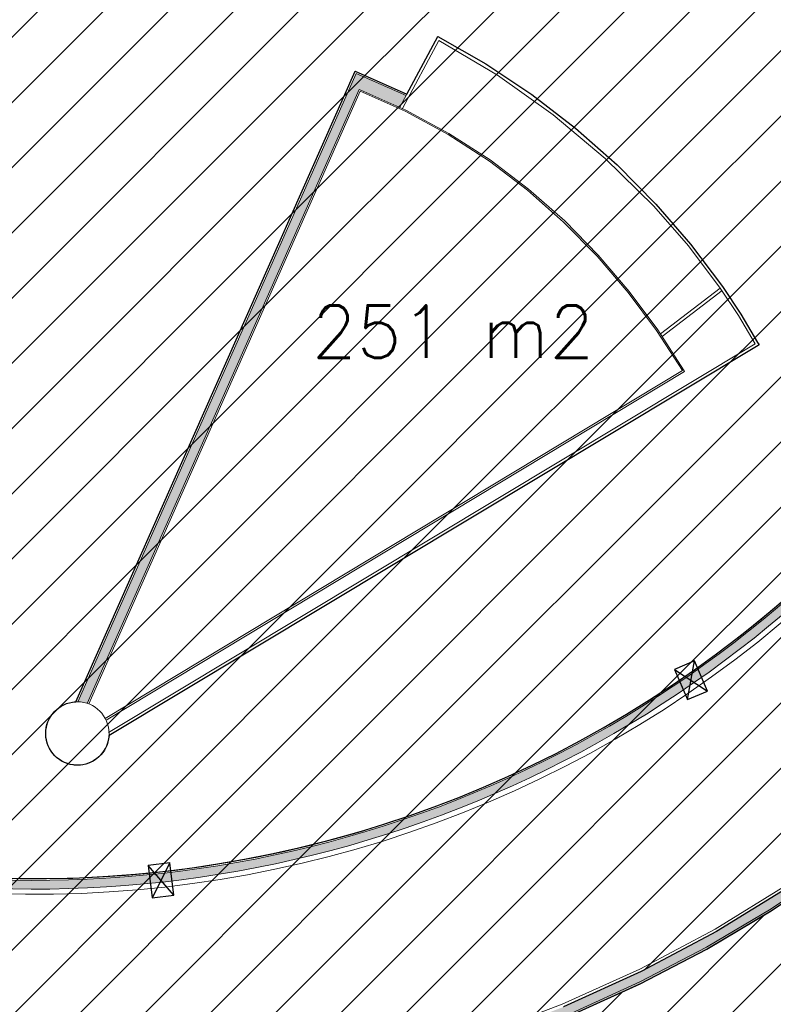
# Model space of a CAD drawing. Header units: metres. Extents: x 102852 to 106916, y 385458 to 392749.
# Tile 20 of 47: x 105049 to 105074, y 388151 to 388185. Entities that reach past the tile are written whole.
import ezdxf

# ---------------------------------------------------------------- set-up
doc = ezdxf.new("R2010")
doc.units = ezdxf.units.M
for name, color, linetype, lineweight in [('0-ATLETIEK', 31, 'Continuous', 30), ('0-GRAS OM SPORTVELDEN', 2, 'Continuous', 30), ('0-GRAS SPORTVELDEN', 3, 'Continuous', 30), ('0-VERHARDING', 9, 'Continuous', 30), ('B-WE-RI-HWA_KOLK_STRAATKOLK-S', 150, 'Continuous', 30), ('X-XX-AL-TEKENBLAD_HULPLIJN-G', 31, 'Continuous', 25)]:
    doc.layers.add(name, color=color, linetype=linetype, lineweight=lineweight)
for name, color, linetype in [('B-10', 60, 'Continuous'), ('B-6', 60, 'Continuous'), ('B10', 60, 'Continuous'), ('goot', 31, 'Continuous'), ('maaitegel', 31, 'Continuous'), ('Stootband', 60, 'Continuous'), ('werpcirkel', 31, 'Continuous')]:
    doc.layers.add(name, color=color, linetype=linetype)
doc.styles.add('Style-simplex', font='simplex.shx')
pattern_1 = [(44.99999999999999, (0, 0), (-1.122532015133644, 1.122532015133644), [])]

# ---------------------------------------------------------------- blocks, each defined once
blk = doc.blocks.new('Straatkolk 300x450')
at = {"layer": 'B-WE-RI-HWA_KOLK_STRAATKOLK-S'}
for p, q in [((-1.125000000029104, -0.7499999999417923), (1.125000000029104, 0.75)), ((1.125000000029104, -0.7499999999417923), (-1.125000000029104, 0.75))]:
    blk.add_line(p, q, dxfattribs=at)
blk.add_3dface([(-1.125000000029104, -0.7499999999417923), (1.125000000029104, -0.7499999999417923), (1.125000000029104, 0.75), (-1.125000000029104, 0.75)], dxfattribs=at)

msp = doc.modelspace()

# ---------------------------------------------------------------- hatches: boundary and pattern name
at = {"layer": '0-ATLETIEK'}
h = msp.add_hatch(dxfattribs=at)
h.set_pattern_fill('ANSI31', color=256, scale=0.5)
h.set_pattern_definition(pattern_1)
h.paths.add_polyline_path([(104949.7438130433, 388260.6673797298), (104948.7653660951, 388257.87949818), (104947.9635657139, 388255.0357755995), (104947.3415643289, 388252.1473926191), (104946.9261187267, 388249.4270073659), (104946.6701898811, 388246.6870089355), (104946.5746507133, 388243.9367429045), (104946.639827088, 388241.1855898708), (104946.8654967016, 388238.442933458), (104947.2508898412, 388235.7181283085), (104947.7946920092, 388233.020468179), (104948.4950484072, 388230.3591542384), (104938.4830026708, 388239.1740859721), (104933.4421704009, 388233.4766286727), (104962.6021999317, 388207.8458964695), (105017.7279870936, 388159.3846159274), (105031.7216284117, 388147.0701347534), (105034.2515776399, 388149.9438708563), (105035.262550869, 388149.6220682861), (105037.4019040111, 388149.0218069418), (105039.5670301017, 388148.5224327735), (105042.0415434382, 388148.0804849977), (105044.5360008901, 388147.7702977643), (105046.5483207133, 388147.6172248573), (105048.3663810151, 388147.5527419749), (105050.6453822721, 388147.5704452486), (105051.8428284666, 388147.6236993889), (105053.1585077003, 388147.7172616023), (105053.9947837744, 388147.7959024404), (105056.7183880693, 388148.1563976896), (105059.4165406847, 388148.6740362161), (105062.0801827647, 388149.3470800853), (105064.7003713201, 388150.1732696), (105067.2683092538, 388151.1498308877), (105069.9442710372, 388152.366093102), (105072.539595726, 388153.7453769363), (105075.0446510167, 388155.282527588), (105077.4498464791, 388156.9716601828), (105079.7459739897, 388158.8063079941), (105081.9242429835, 388160.7794471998), (105083.9763141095, 388162.8835237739), (105085.8943311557, 388165.1104824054), (105087.670951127, 388167.4517973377), (105089.2993723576, 388169.8985050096), (105090.8204955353, 388172.5288969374), (105092.1703302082, 388175.2511613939), (105093.3433528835, 388178.0541589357), (105094.3347635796, 388180.9264197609), (105095.1405054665, 388183.8561906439), (105095.7572814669, 388186.8314830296), (105096.1825677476, 388189.84012209), (105096.4146240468, 388192.8697965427), (105096.4525007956, 388195.9081090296), (105096.2960756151, 388198.9422371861), (105095.9996653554, 388201.6594218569), (105095.5458980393, 388204.3547969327), (105094.9363064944, 388207.0192574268), (105094.1729499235, 388209.6438027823), (105093.2584069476, 388212.2195672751), (105092.1957668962, 388214.7378499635), (105090.9886193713, 388217.1901440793), (105089.6410421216, 388219.5681657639), (105088.0679892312, 388221.9936105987), (105086.3488828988, 388224.3178204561), (105084.4902192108, 388226.5320127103), (105082.4990216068, 388228.627820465), (105080.3828143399, 388230.5973241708), (105025.2451092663, 388279.1036482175), (105023.0005584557, 388280.956783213), (105020.646586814, 388282.6687806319), (105018.1920557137, 388284.2331957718), (105015.646205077, 388285.644139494), (105013.0186185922, 388286.8963003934), (105010.3191876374, 388287.9849647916), (105007.5580740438, 388288.9060344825), (105004.7456718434, 388289.6560421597), (105001.8925681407, 388290.232164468), (104999.0095032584, 388290.6322326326), (104996.107330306, 388290.8547406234), (104993.1969743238, 388290.8988508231), (104990.2439512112, 388290.7608743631), (104987.3052555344, 388290.4392367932), (104984.392298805, 388289.9351870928), (104981.5163925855, 388289.2506825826), (104978.6887045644, 388288.3883813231), (104975.9202151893, 388287.3516317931), (104973.2216750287, 388286.1444598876), (104970.6035630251, 388284.7715532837), (104968.0760458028, 388283.2382432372), (104965.6489381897, 388281.5504838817), (104963.3316651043, 388279.7148291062), (104961.1332249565, 388277.7384071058), (104959.0621547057, 388275.628892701), (104957.1277161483, 388273.3956015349), (104955.3370460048, 388271.0454648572), (104953.6971846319, 388268.5877226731), (104952.2145794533, 388266.0320380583), (104950.8950596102, 388263.3884591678)])
h.paths.add_polyline_path([(105017.9179672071, 388274.838222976), (105018.5100800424, 388274.3524241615), (105010.488374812, 388265.1560810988), (105019.1386071, 388257.5287297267), (105020.4404878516, 388258.9895155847), (105062.0300421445, 388222.3925770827), (105060.7118239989, 388220.9202221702), (105069.4417059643, 388213.1704279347), (105077.5706476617, 388222.310375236, -0.9347140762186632), (105024.4823464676, 388164.1580368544), (105029.0173703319, 388169.3399362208), (105025.9474261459, 388172.0495535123), (105021.3506736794, 388166.8483814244), (104967.8759596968, 388213.8449157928, -0.09011190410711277), (104959.1133845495, 388224.9073030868), (104961.9628580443, 388228.1752702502), (104997.1106012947, 388197.2577247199), (104995.5283060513, 388195.3847582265), (105003.1630090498, 388188.8650221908), (105007.7950005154, 388194.163163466), (105000.1908605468, 388200.8450008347), (104998.5948834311, 388198.9695238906), (104966.8892727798, 388226.8405190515), (104985.0963307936, 388247.4513061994), (104985.6649884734, 388246.9369810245), (104989.960834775, 388251.8912156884), (104988.1592741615, 388253.4217211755), (104987.6230566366, 388252.8833062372), (104966.2457651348, 388271.6162803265), (104968.2246452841, 388273.4359484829), (104970.3228018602, 388275.1166917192), (104972.5305014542, 388276.6507130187), (104974.8375024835, 388278.0308960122), (104977.2331027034, 388279.2508379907), (104979.7061888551, 388280.304879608), (104982.2452882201, 388281.1881311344), (104984.8386218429, 388281.8964951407), (104987.4741591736, 388282.4266855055), (104990.1396738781, 388282.7762426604), (104992.8228005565, 388282.9435449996), (104995.5110921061, 388282.9278164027), (104998.1920774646, 388282.7291298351), (105000.853319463, 388282.3484070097), (105003.4824725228, 388281.7874141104), (105006.0673399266, 388281.0487535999), (105008.5959303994, 388280.1358521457), (105011.0565137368, 388279.0529447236), (105013.4376752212, 388277.8050549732), (105015.7283685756, 388276.3979718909)], flags=16)
h.paths.add_polyline_path([(105050.4773519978, 388161.6544776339), (105060.1030315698, 388183.3633542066), (105061.8824956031, 388182.5763615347), (105062.9436909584, 388184.5594623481), (105064.5963696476, 388183.6137036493), (105066.1811507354, 388182.5581112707), (105067.6907464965, 388181.3975394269), (105069.11821495, 388180.1373250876), (105070.4569917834, 388178.7832634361), (105071.6509798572, 388177.4034144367), (105072.7528265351, 388175.9489301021), (105073.3774078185, 388175.0006165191), (105073.9570461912, 388174.0241843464), (105074.0080827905, 388173.938210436), (105073.9213914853, 388173.8894424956), (105051.6223007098, 388160.4909134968, -2.223757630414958)], flags=0)
h.paths.add_polyline_path([(105058.1556224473, 388173.0475224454), (105069.2556224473, 388173.0475224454), (105069.2556224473, 388175.7475224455), (105058.1556224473, 388175.7475224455)], flags=8)
h.paths.add_polyline_path([(105064.3372054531, 388193.1298246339), (105069.6018793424, 388202.5995620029), (105082.9029180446, 388195.1834246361), (105077.6322386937, 388185.7526864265)], flags=0)
h.paths.add_polyline_path([(105068.2286264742, 388192.7525870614), (105079.3286264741, 388192.7525870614), (105079.3286264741, 388195.4525870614), (105068.2286264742, 388195.4525870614)], flags=8)
h.paths.add_polyline_path([(105070.3390539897, 388195.5601786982), (105077.8390539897, 388195.5601786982), (105077.8390539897, 388197.3601786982), (105070.3390539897, 388197.3601786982)], flags=8)
h.paths.add_polyline_path([(105013.9800557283, 388218.4411915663), (105027.1371985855, 388218.4411915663), (105027.1371985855, 388221.1411915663), (105013.9800557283, 388221.1411915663)], flags=8)
h = msp.add_hatch(dxfattribs=at)
h.set_pattern_fill('ANSI31', color=256, scale=0.5)
h.set_pattern_definition(pattern_1)
h.paths.add_polyline_path([(105060.1030315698, 388183.3633542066), (105050.4773519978, 388161.6544776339, 2.223757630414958), (105051.6223007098, 388160.4909134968), (105073.9213914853, 388173.8894424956), (105074.0080827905, 388173.938210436), (105073.9570461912, 388174.0241843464), (105073.3774078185, 388175.0006165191), (105072.7528265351, 388175.9489301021), (105071.6509798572, 388177.4034144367), (105070.4569917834, 388178.7832634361), (105069.11821495, 388180.1373250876), (105067.6907464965, 388181.3975394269), (105066.1811507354, 388182.5581112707), (105064.5963696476, 388183.6137036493), (105062.9436909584, 388184.5594623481), (105061.8824956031, 388182.5763615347)])
at = {"layer": '0-GRAS OM SPORTVELDEN', "ltscale": 0.2}
h = msp.add_hatch(dxfattribs=at)
h.set_pattern_fill('ANSI31', color=256, scale=0.5)
h.set_pattern_definition(pattern_1)
h.paths.add_polyline_path([(105067.6641460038, 388150.921833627), (105073.6195319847, 388145.6805127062), (105073.5676485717, 388145.6215608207), (105073.6720000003, 388145.5300000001), (105071.0350972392, 388142.6172979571), (105071.0813859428, 388142.5762335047), (105071.3510000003, 388142.347), (105071.3457225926, 388142.3417305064), (105072.1480000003, 388141.63), (105101.0680000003, 388172.737), (105108.5350000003, 388185.584), (105118.8030000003, 388203.572), (105116.5560000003, 388206.183), (105105.2830000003, 388216.058), (105068.9620000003, 388247.964), (105041.0390000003, 388272.612), (105028.4800000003, 388284.381), (105012.7060000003, 388305.132), (104993.4690000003, 388321.613), (104991.6410000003, 388317.403), (104992.7560000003, 388316.667), (104992.9250000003, 388315.588), (104987.2010000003, 388309.1660000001), (104972.5930000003, 388292.144), (104957.2420000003, 388276.217), (104944.7570000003, 388260.964), (104926.9110000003, 388240.402), (104923.9532284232, 388240.8283758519), (104921.4060000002, 388239.987), (104920.7360000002, 388239.176), (104920.9970000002, 388238.933), (104921.5530000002, 388238.295), (104920.8568048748, 388237.5318465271), (104923.5440000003, 388235.132), (104958.0790000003, 388205.158), (104976.5390000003, 388188.711), (104992.1470000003, 388175.346), (104994.3020000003, 388170.136), (104996.1224008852, 388168.519644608), (104998.2977656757, 388171.060483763), (105002.9250000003, 388167.032), (105002.9970000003, 388167.105), (105004.4380000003, 388165.874), (105005.5577497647, 388167.1471901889), (105004.7887121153, 388167.8353893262), (104930.3856429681, 388233.2428408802), (104938.2808429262, 388242.2692032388), (104943.2476247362, 388237.9337462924), (104946.269860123, 388241.372828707), (104946.2163013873, 388244.1509229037), (104946.3201732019, 388246.8511716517), (104946.5774935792, 388249.5411379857), (104946.987429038, 388252.2121088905), (104947.6141510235, 388255.1224320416), (104948.4220298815, 388257.9877580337), (104949.4078895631, 388260.7968222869), (104950.5678543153, 388263.5385814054), (104951.8973639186, 388266.202256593), (104953.3911916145, 388268.7773760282), (104955.0434646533, 388271.2538160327), (104956.8476873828, 388273.6218408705), (104958.796766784, 388275.8721410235), (104960.8843201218, 388277.9984948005), (104963.0994431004, 388279.9899148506), (104965.4343007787, 388281.8394994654), (104967.8798264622, 388283.5400663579), (104970.4265237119, 388285.0850119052), (104973.0645032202, 388286.4683367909), (104975.7835212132, 388287.6846693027), (104978.5730192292, 388288.7292861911), (104981.4221651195, 388289.5981310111), (104984.3198951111, 388290.2878298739), (104987.2549567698, 388290.7957045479), (104990.2159526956, 388291.1197828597), (104993.1913847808, 388291.258806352), (104996.1238259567, 388291.2143614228), (104999.0480220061, 388290.9901649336), (105001.952964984, 388290.5870608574), (105004.8277194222, 388290.0065666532), (105007.6614634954, 388289.2508675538), (105010.443529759, 388288.3228083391), (105013.1634453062, 388287.225882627), (105015.8109711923, 388285.9642197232), (105018.3761409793, 388284.5425690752), (105020.8492982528, 388282.9662823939), (105023.2211329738, 388281.2412935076), (105025.4829426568, 388279.3738970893), (105080.6208045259, 388230.8674361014), (105082.7522638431, 388228.8836848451), (105084.7587039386, 388226.7718338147), (105086.6315955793, 388224.5406920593), (105088.3638615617, 388222.1986905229), (105089.9489560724, 388219.7546790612), (105091.3068489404, 388217.3584537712), (105092.5232371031, 388214.8873874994), (105093.5940115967, 388212.3498275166), (105094.5155553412, 388209.7543457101), (105095.2847553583, 388207.1097096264), (105095.8990132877, 388204.4248528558), (105096.3562541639, 388201.7088448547), (105096.6549334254, 388198.9708603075), (105096.8124269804, 388195.9151371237), (105096.7742631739, 388192.8537980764), (105096.5404481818, 388189.8011625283), (105096.1119387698, 388186.7697217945), (105095.4904883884, 388183.7718804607), (105094.6786399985, 388180.819905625), (105093.679715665, 388177.9258767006), (105092.4978029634, 388175.1016359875), (105091.1377382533, 388172.3587402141), (105089.6050868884, 388169.7084132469), (105088.068097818, 388167.3896655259), (105086.3989851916, 388165.1641342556), (105084.603388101, 388163.0393383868), (105082.6873729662, 388161.0224565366), (105080.6574130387, 388159.120302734), (105078.6419342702, 388157.4407281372), (105076.5748179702, 388155.8923779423), (105074.4271882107, 388154.4577893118), (105072.2052988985, 388153.1411397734), (105069.9156201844, 388151.9462634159)])
at = {"layer": '0-GRAS SPORTVELDEN', "ltscale": 0.2}
h = msp.add_hatch(dxfattribs=at)
h.set_pattern_fill('ANSI31', color=256, scale=0.5, style=0)
h.set_pattern_definition(pattern_1)
h.paths.add_polyline_path([(105018.5100800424, 388274.3524241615), (105017.9179672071, 388274.838222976), (105015.7283685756, 388276.3979718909), (105013.4376752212, 388277.8050549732), (105011.0565137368, 388279.0529447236), (105008.5959303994, 388280.1358521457), (105006.0673399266, 388281.0487535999), (105003.4824725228, 388281.7874141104), (105000.853319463, 388282.3484070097), (104998.1920774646, 388282.7291298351), (104995.5110921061, 388282.9278164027), (104992.8228005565, 388282.9435449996), (104990.1396738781, 388282.7762426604), (104987.4741591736, 388282.4266855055), (104984.8386218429, 388281.8964951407), (104982.2452882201, 388281.1881311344), (104979.7061888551, 388280.304879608), (104977.2331027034, 388279.2508379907), (104974.8375024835, 388278.0308960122), (104972.5305014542, 388276.6507130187), (104970.3228018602, 388275.1166917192), (104968.2246452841, 388273.4359484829), (104966.2457651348, 388271.6162803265), (104987.6230566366, 388252.8833062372), (104988.1592741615, 388253.4217211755), (104989.960834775, 388251.8912156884), (104985.6649884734, 388246.9369810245), (104985.0963307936, 388247.4513061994), (104966.8892727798, 388226.8405190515), (104998.5948834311, 388198.9695238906), (105000.1908605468, 388200.8450008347), (105007.7950005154, 388194.163163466), (105003.1630090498, 388188.8650221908), (104995.5283060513, 388195.3847582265), (104997.1106012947, 388197.2577247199), (104961.9628580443, 388228.1752702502), (104959.1133845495, 388224.9073030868, 0.09011190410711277), (104967.8759596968, 388213.8449157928), (105021.3506736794, 388166.8483814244), (105025.9474261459, 388172.0495535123), (105029.0173703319, 388169.3399362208), (105024.4823464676, 388164.1580368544, 0.9347140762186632), (105077.5706476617, 388222.310375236), (105069.4417059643, 388213.1704279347), (105060.7118239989, 388220.9202221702), (105062.0300421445, 388222.3925770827), (105020.4404878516, 388258.9895155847), (105019.1386071, 388257.5287297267), (105010.488374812, 388265.1560810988)])
h.paths.add_polyline_path([(105050.4773519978, 388161.6544776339), (105060.1030315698, 388183.3633542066), (105061.8824956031, 388182.5763615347), (105062.9436909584, 388184.5594623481), (105064.5963696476, 388183.6137036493), (105066.1811507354, 388182.5581112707), (105067.6907464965, 388181.3975394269), (105069.11821495, 388180.1373250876), (105070.4569917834, 388178.7832634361), (105071.6509798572, 388177.4034144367), (105072.7528265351, 388175.9489301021), (105073.3774078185, 388175.0006165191), (105073.9570461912, 388174.0241843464), (105074.0080827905, 388173.938210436), (105073.9213914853, 388173.8894424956), (105051.6223007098, 388160.4909134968, -2.223757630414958)], flags=16)
h.paths.add_polyline_path([(105064.3372054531, 388193.1298246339), (105069.6018793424, 388202.5995620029), (105082.9029180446, 388195.1834246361), (105077.6322386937, 388185.7526864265)], flags=16)
at = {"layer": '0-VERHARDING', "ltscale": 0.2}
h = msp.add_hatch(color=256, dxfattribs=at)
h.paths.add_polyline_path([(105013.9440773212, 388159.6424036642), (105010.8413872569, 388156.1243326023), (105033.3592139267, 388135.9414858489), (105039.0333110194, 388142.3892805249), (105048.368461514, 388134.1745877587), (105053.7855993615, 388140.3313464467), (105056.8139725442, 388137.6667705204), (105059.6685182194, 388140.9111703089), (105061.1193402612, 388139.6345693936), (105067.5296745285, 388146.9362712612), (105071.5903958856, 388143.374931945), (105073.6195319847, 388145.6805127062), (105067.6641460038, 388150.921833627), (105069.9156201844, 388151.9462634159), (105072.2052988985, 388153.1411397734), (105074.4271882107, 388154.4577893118), (105076.5748179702, 388155.8923779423), (105078.6419342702, 388157.4407281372), (105080.6574130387, 388159.120302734), (105082.6873729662, 388161.0224565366), (105084.603388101, 388163.0393383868), (105086.3989851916, 388165.1641342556), (105088.068097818, 388167.3896655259), (105089.6050868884, 388169.7084132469), (105091.1377382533, 388172.3587402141), (105092.4978029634, 388175.1016359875), (105093.679715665, 388177.9258767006), (105094.6786399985, 388180.819905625), (105095.4904883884, 388183.7718804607), (105096.1119387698, 388186.7697217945), (105096.5404481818, 388189.8011625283), (105096.7742631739, 388192.8537980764), (105096.8124269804, 388195.9151371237), (105096.6549334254, 388198.9708603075), (105096.3562541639, 388201.7088448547), (105095.8990132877, 388204.4248528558), (105095.2847553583, 388207.1097096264), (105094.5155553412, 388209.7543457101), (105093.5940115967, 388212.3498275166), (105092.5232371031, 388214.8873874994), (105091.3068489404, 388217.3584537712), (105089.9489560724, 388219.7546790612), (105088.3638615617, 388222.1986905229), (105086.6315955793, 388224.5406920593), (105084.7587039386, 388226.7718338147), (105082.7522638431, 388228.8836848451), (105080.6208045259, 388230.8674361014), (105025.4829426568, 388279.3738970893), (105023.2211329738, 388281.2412935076), (105020.8492982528, 388282.9662823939), (105018.3761409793, 388284.5425690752), (105015.8109711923, 388285.9642197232), (105013.1634453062, 388287.225882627), (105010.443529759, 388288.3228083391), (105007.6614634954, 388289.2508675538), (105004.8277194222, 388290.0065666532), (105001.952964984, 388290.5870608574), (104999.0480220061, 388290.9901649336), (104996.1238259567, 388291.2143614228), (104993.1913847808, 388291.258806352), (104990.2159526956, 388291.1197828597), (104987.2549567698, 388290.7957045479), (104984.3198951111, 388290.2878298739), (104981.4221651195, 388289.5981310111), (104978.5730192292, 388288.7292861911), (104975.7835212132, 388287.6846693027), (104973.0645032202, 388286.4683367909), (104970.4265237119, 388285.0850119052), (104967.8798264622, 388283.5400663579), (104965.4343007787, 388281.8394994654), (104963.0994431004, 388279.9899148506), (104960.8843201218, 388277.9984948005), (104958.796766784, 388275.8721410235), (104956.8476873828, 388273.6218408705), (104955.0434646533, 388271.2538160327), (104953.3911916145, 388268.7773760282), (104951.8973639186, 388266.202256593), (104950.5678543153, 388263.5385814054), (104949.4078895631, 388260.7968222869), (104948.4220298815, 388257.9877580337), (104947.6141510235, 388255.1224320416), (104946.987429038, 388252.2121088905), (104946.5774935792, 388249.5411379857), (104946.3201732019, 388246.8511716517), (104946.2163013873, 388244.1509229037), (104946.269860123, 388241.372828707), (104943.2476247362, 388237.9337462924), (104938.2808429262, 388242.2692032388), (104930.3856429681, 388233.2428408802), (105004.7887121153, 388167.8353893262)])
h.paths.add_polyline_path([(104948.7653660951, 388257.87949818), (104949.7438130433, 388260.6673797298), (104950.8950596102, 388263.3884591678), (104952.2145794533, 388266.0320380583), (104953.6971846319, 388268.5877226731), (104955.3370460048, 388271.0454648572), (104957.1277161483, 388273.3956015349), (104959.0621547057, 388275.628892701), (104961.1332249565, 388277.7384071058), (104963.3316651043, 388279.7148291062), (104965.6489381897, 388281.5504838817), (104968.0760458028, 388283.2382432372), (104970.6035630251, 388284.7715532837), (104973.2216750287, 388286.1444598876), (104975.9202151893, 388287.3516317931), (104978.6887045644, 388288.3883813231), (104981.5163925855, 388289.2506825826), (104984.392298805, 388289.9351870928), (104987.3052555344, 388290.4392367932), (104990.2439512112, 388290.7608743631), (104993.1969743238, 388290.8988508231), (104996.107330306, 388290.8547406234), (104999.0095032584, 388290.6322326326), (105001.8925681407, 388290.232164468), (105004.7456718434, 388289.6560421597), (105007.5580740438, 388288.9060344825), (105010.3191876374, 388287.9849647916), (105013.0186185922, 388286.8963003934), (105015.646205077, 388285.644139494), (105018.1920557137, 388284.2331957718), (105020.646586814, 388282.6687806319), (105023.0005584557, 388280.956783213), (105025.2451092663, 388279.1036482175), (105080.3828143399, 388230.5973241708), (105082.4990216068, 388228.627820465), (105084.4902192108, 388226.5320127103), (105086.3488828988, 388224.3178204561), (105088.0679892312, 388221.9936105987), (105089.6410421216, 388219.5681657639), (105090.9886193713, 388217.1901440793), (105092.1957668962, 388214.7378499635), (105093.2584069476, 388212.2195672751), (105094.1729499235, 388209.6438027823), (105094.9363064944, 388207.0192574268), (105095.5458980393, 388204.3547969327), (105095.9996653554, 388201.6594218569), (105096.2960756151, 388198.9422371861), (105096.4525007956, 388195.9081090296), (105096.4146240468, 388192.8697965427), (105096.1825677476, 388189.84012209), (105095.7572814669, 388186.8314830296), (105095.1405054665, 388183.8561906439), (105094.3347635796, 388180.9264197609), (105093.3433528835, 388178.0541589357), (105092.1703302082, 388175.2511613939), (105090.8204955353, 388172.5288969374), (105089.2993723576, 388169.8985050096), (105087.670951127, 388167.4517973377), (105085.8943311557, 388165.1104824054), (105083.9763141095, 388162.8835237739), (105081.9242429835, 388160.7794471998), (105079.7459739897, 388158.8063079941), (105077.4498464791, 388156.9716601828), (105075.0446510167, 388155.282527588), (105072.539595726, 388153.7453769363), (105069.9442710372, 388152.366093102), (105067.2683092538, 388151.1498308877), (105064.7003713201, 388150.1732696), (105062.0801827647, 388149.3470800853), (105059.4165406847, 388148.6740362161), (105056.7183880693, 388148.1563976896), (105053.9947837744, 388147.7959024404), (105053.1585077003, 388147.7172616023), (105051.8428284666, 388147.6236993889), (105050.6453822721, 388147.5704452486), (105048.3663810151, 388147.5527419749), (105046.5483207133, 388147.6172248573), (105044.5360008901, 388147.7702977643), (105042.0415434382, 388148.0804849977), (105039.5670301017, 388148.5224327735), (105037.4019040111, 388149.0218069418), (105035.262550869, 388149.6220682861), (105034.2515776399, 388149.9438708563), (105031.7216284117, 388147.0701347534), (105017.7279870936, 388159.3846159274), (104962.6021999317, 388207.8458964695), (104933.4421704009, 388233.4766286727), (104938.4830026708, 388239.1740859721), (104948.4950484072, 388230.3591542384), (104947.7946920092, 388233.020468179), (104947.2508898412, 388235.7181283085), (104946.8654967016, 388238.442933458), (104946.639827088, 388241.1855898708), (104946.5746507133, 388243.9367429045), (104946.6701898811, 388246.6870089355), (104946.9261187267, 388249.4270073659), (104947.3415643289, 388252.1473926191), (104947.9635657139, 388255.0357755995)], flags=16)
at = {"layer": 'maaitegel', "linetype": 'Continuous', "lineweight": 9}
h = msp.add_hatch(color=256, dxfattribs=at)
edge = h.paths.add_edge_path()
edge.add_line((105022.7708477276, 388165.1209823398), (105022.9689222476, 388165.3462965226))
edge.add_arc((105049.0619395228, 388195.0276854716), 39.52000000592, 228.6811790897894, 408.681179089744)
edge.add_line((105075.1549567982, 388224.7090744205), (105075.3530313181, 388224.9343886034))
edge.add_arc((105049.0619395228, 388195.0276854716), 39.820000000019, -131.3188209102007, 48.68117908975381, ccw=False)
h = msp.add_hatch(color=256, dxfattribs=at)
edge = h.paths.add_edge_path()
edge.add_line((105067.550535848, 388150.9418938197), (105067.2686129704, 388151.1499565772))
edge.add_arc((105048.9609000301, 388194.9807648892), 47.500653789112, 292.6698311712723, 328.1268582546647)
edge.add_arc((105048.9609000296, 388194.9807648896), 47.500653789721, 328.1268582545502, 364.7843970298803)
edge.add_line((105096.2960430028, 388198.942626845), (105096.5949933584, 388198.9676484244))
edge.add_arc((105048.9609000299, 388194.9807648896), 47.800649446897, -31.873141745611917, 4.784397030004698, ccw=False)
edge.add_arc((105048.9531696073, 388194.9872962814), 47.810663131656, 311.4863284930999, 328.1251030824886, ccw=False)
edge.add_arc((105048.9531696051, 388194.9872962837), 47.810663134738, 292.891013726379, 311.4863284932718, ccw=False)
h = msp.add_hatch(color=256, dxfattribs=at)
edge = h.paths.add_edge_path()
edge.add_line((105060.1335842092, 388183.2842358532), (105050.5436129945, 388161.655892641))
edge.add_arc((105050.5337657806, 388160.5648912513), 1.091045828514, 71.99336832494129, 89.48287098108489, ccw=False)
edge.add_line((105050.8710375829, 388161.6024984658), (105060.238621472, 388182.7347337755))
edge.add_line((105060.238621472, 388182.7347337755), (105060.2928164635, 388182.7131565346))
edge.add_arc((105052.1014986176, 388162.2180864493), 22.071374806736, 64.39646023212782, 68.2147638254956, ccw=False)
edge.add_line((105061.6394548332, 388182.1221809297), (105061.854107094, 388182.5233107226))
edge.add_line((105061.854107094, 388182.5233107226), (105060.1335842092, 388183.2842358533))

# ---------------------------------------------------------------- linework, layer by layer
at = {"layer": 'B-10', "linetype": 'Continuous', "lineweight": 9}
for p, q in [((105070.6158398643, 388174.3187037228), (105072.6706195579, 388175.891991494)), ((105073.8698880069, 388173.9751594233), (105051.6097608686, 388160.6000419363)), ((105073.9213914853, 388173.8894424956), (105051.6612643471, 388160.5143250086))]:
    msp.add_line(p, q, dxfattribs=at)
at = {"layer": 'B-10', "linetype": 'Continuous', "lineweight": 9, "extrusion": (0.0008471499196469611, -0.0006535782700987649, 0.9999994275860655), "elevation": -164.73980524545}
msp.add_lwpolyline([(105070.3465597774, 388178.689909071), (105068.6725831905, 388180.3331714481), (105066.8736243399, 388181.8385803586), (105064.9610030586, 388183.1966631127), (105062.9467543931, 388184.3988740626)], dxfattribs=at)
at = {"layer": 'B-10', "linetype": 'Continuous', "lineweight": 9, "extrusion": (-0.009182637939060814, 0.01133646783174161, 0.9998935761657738), "elevation": 3435.707220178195}
msp.add_lwpolyline([(105068.2401223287, 388161.8864185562), (105067.1497161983, 388163.340773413), (105065.9533367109, 388164.7092797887)], dxfattribs=at)
at = {"layer": 'B-10', "linetype": 'Continuous', "lineweight": 9, "extrusion": (0.0103193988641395, -0.01649385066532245, 0.9998107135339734), "elevation": -5318.220398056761}
msp.add_lwpolyline([(294962.2714508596, 273292.0197822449), (294962.297849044, 273293.1505370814), (294962.2714508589, 273294.2812919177)], dxfattribs=at)
at = {"layer": 'B-6', "linetype": 'Continuous', "lineweight": 9}
for p, q in [((105060.1030315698, 388183.3633542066), (105050.4773519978, 388161.6544776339)), ((105060.1335842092, 388183.2842358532), (105050.5436129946, 388161.6558926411))]:
    msp.add_line(p, q, dxfattribs=at)
at = {"layer": 'B-6', "linetype": 'Continuous', "lineweight": 9, "extrusion": (0.0007556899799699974, -0.0006665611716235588, 0.9999994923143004), "elevation": -179.3743508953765}
msp.add_lwpolyline([(105068.4397495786, 388176.991061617), (105067.2827429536, 388178.1773887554), (105066.039990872, 388179.2735656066), (105064.7184987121, 388180.2734130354)], dxfattribs=at)
at = {"layer": 'B-6', "linetype": 'Continuous', "lineweight": 9, "extrusion": (-0.0004855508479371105, 0.0006526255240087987, 0.9999996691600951), "elevation": 202.2883415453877}
msp.add_lwpolyline([(105071.3923421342, 388173.0300485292), (105070.5056938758, 388174.4117859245), (105069.5257122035, 388175.7289720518), (105068.4570793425, 388176.975313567)], dxfattribs=at)
at = {"layer": 'B-6', "linetype": 'Continuous', "lineweight": 9}
for radius, start, end in [(39.52000000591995, 228.681179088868, 48.68117908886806), (39.4600000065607, 228.6811790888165, 48.6811790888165)]:
    msp.add_arc((105049.0619395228, 388195.0276854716), radius, start, end, dxfattribs=at)
at = {"layer": 'B10', "linetype": 'Continuous', "lineweight": 9}
for p, q in [((105061.6394548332, 388182.1221809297), (105062.9436909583, 388184.5594623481)), ((105062.9844246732, 388184.4236351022), (105061.7296175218, 388182.0787237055)), ((105060.1030315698, 388183.3633542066), (105061.8824956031, 388182.5763615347)), ((105061.854107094, 388182.5233107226), (105060.1335842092, 388183.2842358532)), ((105060.2928164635, 388182.7131565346), (105060.238621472, 388182.7347337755)), ((105070.6657079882, 388174.2310976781), (105072.7314129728, 388175.8125927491)), ((105051.4950178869, 388161.0810069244), (105071.3650167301, 388173.0558086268)), ((105071.4351643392, 388173.0280300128), (105051.5220124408, 388161.0272218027)), ((105071.4047404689, 388173.0794017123), (105071.4351643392, 388173.0280300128))]:
    msp.add_line(p, q, dxfattribs=at)
at = {"layer": 'B10', "lineweight": 0}
for p, q in [((105073.9570461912, 388174.0241843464), (105074.0080827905, 388173.938210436)), ((105074.0080827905, 388173.938210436), (105073.9213914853, 388173.8894424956))]:
    msp.add_line(p, q, dxfattribs=at)
at = {"layer": 'B10', "linetype": 'Continuous', "lineweight": 9, "extrusion": (0.0007869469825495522, -0.0006050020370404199, 0.9999995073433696), "elevation": -152.209076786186}
msp.add_lwpolyline([(105070.4244928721, 388178.7622186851), (105069.0857149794, 388180.1162805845), (105067.6582454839, 388181.3764951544), (105066.1486487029, 388182.5370672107), (105064.5638666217, 388183.5926597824), (105062.9111869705, 388184.5384186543)], dxfattribs=at)
at = {"layer": 'B10', "linetype": 'Continuous', "lineweight": 9, "extrusion": (-0.00914489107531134, 0.01128986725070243, 0.9998944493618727), "elevation": 3421.584051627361}
msp.add_lwpolyline([(105068.3586813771, 388162.058270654), (105067.2566384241, 388163.5128476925), (105066.0624579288, 388164.8927846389)], dxfattribs=at)
at = {"layer": 'B10', "linetype": 'Continuous', "lineweight": 0, "extrusion": (0.01027698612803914, -0.01642606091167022, 0.9998122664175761), "elevation": -5296.362561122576}
msp.add_lwpolyline([(294962.3714660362, 273292.4394555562), (294962.3979732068, 273293.5748769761), (294962.3714660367, 273294.7102983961)], dxfattribs=at)
at = {"layer": 'B10', "linetype": 'Continuous', "lineweight": 9, "extrusion": (0.0002901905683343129, 0.0002469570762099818, 0.9999999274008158), "elevation": 126.2822151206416}
msp.add_lwpolyline([(105067.2256661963, 388151.2228793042), (105069.8956916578, 388152.4364556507), (105072.4855528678, 388153.8128358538), (105074.9853347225, 388155.3467505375), (105077.385466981, 388157.0323272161), (105079.6767609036, 388158.8631127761), (105081.8504444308, 388160.8320981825), (105083.8981957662, 388162.9317453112), (105085.812175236, 388165.1540158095), (105087.585055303, 388167.4904018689), (105089.2100486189, 388169.9319587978)], dxfattribs=at)
at = {"layer": 'B10', "linetype": 'Continuous', "lineweight": 9, "extrusion": (0.0002895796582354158, 0.0002464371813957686, 0.9999999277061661), "elevation": 126.0162194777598}
msp.add_lwpolyline([(105067.2642262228, 388151.1306879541), (105069.9398844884, 388152.3468245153), (105072.5352093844, 388153.7261083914), (105075.0402648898, 388155.2632590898), (105077.4454605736, 388156.9523917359), (105079.7415883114, 388158.7870396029), (105081.9198575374, 388160.7601788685), (105083.9719288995, 388162.8642555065), (105085.889946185, 388165.0912142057), (105087.6665663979, 388167.4325292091), (105089.2949878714, 388169.8792369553)], dxfattribs=at)
at = {"layer": 'B10', "linetype": 'Continuous', "lineweight": 9, "extrusion": (-0.001722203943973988, -0.001084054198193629, 0.9999979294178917), "elevation": -601.8256870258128}
msp.add_lwpolyline([(105067.3945466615, 388150.5175543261), (105069.7486754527, 388151.5874458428), (105072.0415173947, 388152.7830487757), (105074.2663654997, 388154.1008657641), (105076.4167116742, 388155.5370419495), (105078.486265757, 388157.0873762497), (105080.4689739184, 388158.7473336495)], dxfattribs=at)
at = {"layer": 'B10', "linetype": 'Continuous', "lineweight": 9, "extrusion": (0.0003160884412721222, 0.0001990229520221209, 0.9999999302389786), "elevation": 110.3975182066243}
msp.add_lwpolyline([(105067.5944865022, 388150.8843270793), (105069.945287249, 388151.9539507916), (105072.2349661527, 388153.1488271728), (105074.4568556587, 388154.4654767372), (105076.6044856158, 388155.9000653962), (105078.6716021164, 388157.4484156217), (105080.6521857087, 388159.1060186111)], dxfattribs=at)
at = {"layer": 'B10', "linetype": 'Continuous', "lineweight": 9, "extrusion": (-0.0008515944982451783, -0.0002151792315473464, 0.9999996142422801), "elevation": -173.0607610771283}
msp.add_lwpolyline([(105053.9463820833, 388147.8671213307), (105056.6642433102, 388148.2268562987), (105059.3567065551, 388148.7434031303), (105062.0147320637, 388149.4150275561), (105064.629395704, 388150.2394746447), (105067.1919189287, 388151.2139763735)], dxfattribs=at)
at = {"layer": 'goot', "linetype": 'Continuous', "lineweight": 9}
for radius, start, end in [(40.0000000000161, 228.6811790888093, 48.68117908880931), (39.82000000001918, 228.6811790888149, 48.68117908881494)]:
    msp.add_arc((105049.0619395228, 388195.0276854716), radius, start, end, dxfattribs=at)
at = {"layer": 'Stootband', "linetype": 'Continuous', "lineweight": 9}
for p, q in [((105050.8710375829, 388161.6024984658), (105060.238621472, 388182.7347337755)), ((105060.2756701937, 388182.6702557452), (105050.9277267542, 388161.5823271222))]:
    msp.add_line(p, q, dxfattribs=at)
at = {"layer": 'Stootband', "linetype": 'Continuous', "lineweight": 9, "extrusion": (0.002437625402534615, -0.001316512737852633, 0.9999961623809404), "elevation": -254.9548332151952}
msp.add_lwpolyline([(105064.4099036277, 388180.2696254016), (105062.9906509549, 388181.1830118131), (105061.505625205, 388181.9850414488), (105059.9635463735, 388182.6710048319)], dxfattribs=at)
at = {"layer": 'Stootband', "linetype": 'Continuous', "lineweight": 9, "extrusion": (0.002432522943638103, -0.001313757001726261, 0.9999961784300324), "elevation": -254.4269930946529}
msp.add_lwpolyline([(105064.4376959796, 388180.3074782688), (105063.0154662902, 388181.2227806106), (105061.5273255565, 388182.0264925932), (105059.9820120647, 388182.7138948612)], dxfattribs=at)
at = {"layer": 'Stootband', "linetype": 'Continuous', "lineweight": 9, "extrusion": (0.0007572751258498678, -0.0006679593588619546, 0.9999994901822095), "elevation": -179.7447429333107}
msp.add_lwpolyline([(105068.4053568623, 388176.9599326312), (105067.244763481, 388178.1372871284), (105066.0049329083, 388179.2308870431), (105064.691895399, 388180.2354133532)], dxfattribs=at)
at = {"layer": 'Stootband', "linetype": 'Continuous', "lineweight": 9, "extrusion": (0.0004864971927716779, -0.0006538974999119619, -0.9999996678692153), "elevation": -202.6884666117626}
msp.add_lwpolyline([(-105071.3525728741, 388173.0062590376), (-105070.4676493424, 388174.3853086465), (-105069.4895739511, 388175.6999325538), (-105068.4230198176, 388176.9438496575)], dxfattribs=at)
at = {"layer": 'werpcirkel', "linetype": 'Continuous', "lineweight": 9}
msp.add_circle((105050.5337657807, 388160.5648912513), 1.091045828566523, dxfattribs=at)
at = {"layer": 'X-XX-AL-TEKENBLAD_HULPLIJN-G'}
msp.add_lwpolyline([(104967.8759596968, 388213.8449157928), (105021.3506736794, 388166.8483814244), (105025.9474261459, 388172.0495535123), (105029.0173703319, 388169.3399362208), (105024.4823464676, 388164.1580368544), (105024.4823464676, 388164.1580368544, 0.9347140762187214), (105077.5706476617, 388222.310375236), (105069.4417059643, 388213.1704279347), (105060.7118239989, 388220.9202221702), (105062.0300421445, 388222.3925770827), (105020.4404878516, 388258.9895155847), (105019.1386071, 388257.5287297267), (105010.488374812, 388265.1560810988), (105018.5223558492, 388274.3664975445)], format="xyb", dxfattribs=at)
for points in [[(105095.7572814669, 388186.8314830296), (105095.1405054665, 388183.8561906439), (105094.3347635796, 388180.9264197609), (105093.3433528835, 388178.0541589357), (105092.1703302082, 388175.2511613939), (105090.8204955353, 388172.5288969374), (105089.2993723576, 388169.8985050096), (105087.670951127, 388167.4517973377), (105085.8943311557, 388165.1104824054), (105083.9763141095, 388162.8835237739), (105081.9242429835, 388160.7794471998), (105079.7459739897, 388158.8063079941), (105077.4498464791, 388156.9716601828), (105075.0446510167, 388155.282527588), (105072.539595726, 388153.7453769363), (105069.9442710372, 388152.366093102), (105067.2683092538, 388151.1498308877)], [(105067.6641460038, 388150.921833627), (105069.9156201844, 388151.9462634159), (105072.2052988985, 388153.1411397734), (105074.4271882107, 388154.4577893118), (105076.5748179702, 388155.8923779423), (105078.6419342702, 388157.4407281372), (105080.6574130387, 388159.120302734), (105082.6873729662, 388161.0224565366), (105084.603388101, 388163.0393383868), (105086.3989851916, 388165.1641342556), (105088.068097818, 388167.3896655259), (105089.6050868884, 388169.7084132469), (105091.1377382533, 388172.3587402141), (105092.4978029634, 388175.1016359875), (105093.679715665, 388177.9258767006), (105094.6786399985, 388180.819905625), (105095.4904883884, 388183.7718804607), (105096.1119387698, 388186.7697217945)]]:
    msp.add_lwpolyline(points, dxfattribs=at)
msp.add_lwpolyline([(105050.4773519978, 388161.6544776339), (105060.1030315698, 388183.3633542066), (105061.8824956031, 388182.5763615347), (105062.9436909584, 388184.5594623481), (105064.5963696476, 388183.6137036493), (105066.1811507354, 388182.5581112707), (105067.6907464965, 388181.3975394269), (105069.11821495, 388180.1373250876), (105070.4569917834, 388178.7832634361), (105071.6509798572, 388177.4034144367), (105072.7528265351, 388175.9489301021), (105073.3774078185, 388175.0006165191), (105073.9570461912, 388174.0241843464), (105074.0080827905, 388173.938210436), (105073.9213914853, 388173.8894424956), (105051.6223007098, 388160.4909134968, -2.223757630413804)], format="xyb", close=True, dxfattribs=at)

# ---------------------------------------------------------------- block references
at = {"layer": 'B-WE-RI-HWA_KOLK_STRAATKOLK-S', "xscale": 0.5, "yscale": 0.5, "zscale": 0.5}
for p, rotation in [((105071.6630000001, 388162.3960000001), 293.1601627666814), ((105053.4130000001, 388155.511), 96.68955192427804)]:
    msp.add_blockref('Straatkolk 300x450', p, dxfattribs=dict(at, rotation=rotation))

# ---------------------------------------------------------------- texts
at = {"style": 'Style-simplex'}
msp.add_text('251 m2', height=1.8, dxfattribs=at).set_placement((105058.6056224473, 388173.4975224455))

doc.saveas('drawing.dxf')
